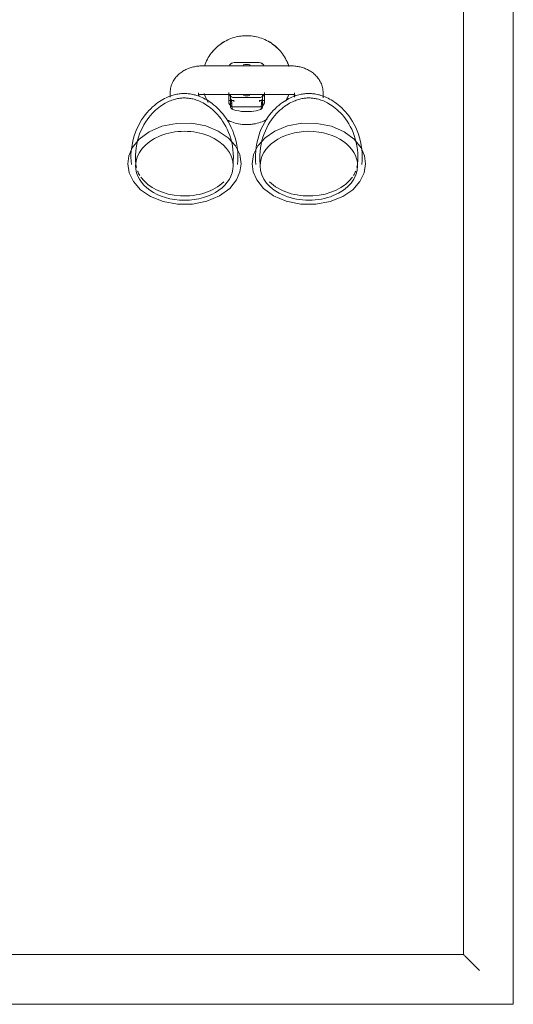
# Model space of a CAD drawing. Header units: millimetres. Extents: x -281 to 121694, y -16481 to 65128.
# Tile 104 of 256: x 15224 to 15502, y 31850 to 32404. Entities that reach past the tile are written whole.
import ezdxf

# ---------------------------------------------------------------- set-up
doc = ezdxf.new("R2010")
doc.units = ezdxf.units.MM
for name, color, linetype, lineweight in [('A--L$01A__Algemeen', 7, 'Continuous', 5), ('A--L74__VasteSanitaireVoorz', 1, 'Continuous', 5), ('A--L82__LosseGebruikersInvent', 1, 'Continuous', 5)]:
    doc.layers.add(name, color=color, linetype=linetype, lineweight=lineweight)

# ---------------------------------------------------------------- blocks, each defined once
blk = doc.blocks.new('NLRS_82_FU_UN_spoekbak links_gen_kad - spoelbak dxbxh 900x1200x957-V393-L_80_ 13')
at = {"layer": 'A--L$01A__Algemeen'}
for p, q in [((600, -577.32), (600, 322.68)), ((572, -549.32), (572, 294.68)), ((572, -549.32), (572, 294.68)), ((-572, -549.32), (572, -549.32)), ((0, -549.32), (572, -549.32)), ((579.27, -556.59), (573.73, -551.06)), ((-600, -577.32), (600, -577.32))]:
    blk.add_line(p, q, dxfattribs=at)
for points in [[(572, -549.32), (572.21, -549.54), (572.64, -549.96), (573.24, -550.57), (573.58, -550.9), (573.73, -551.06)], [(579.27, -556.59), (579.42, -556.75), (579.77, -557.09), (580.38, -557.71), (580.82, -558.14), (581.04, -558.36)]]:
    blk.add_open_spline(points, degree=3, dxfattribs=at)
at = {"layer": 'A--L74__VasteSanitaireVoorz'}
for p, q in [((475, -49.32), (425, -49.32)), ((457, -47.48), (443, -47.48)), ((407, -64.4), (407, -66.86)), ((423, -66.4), (423, -64.4)), ((425, -65.32), (475, -65.32)), ((440, -69.42), (440, -65.21)), ((440, -66.04), (440, -68.86)), ((441, -65.23), (441, -67.5)), ((459, -67.5), (459, -65.23)), ((460, -65.21), (460, -69.42)), ((460, -68.86), (460, -66.04)), ((477, -64.4), (477, -66.88)), ((493, -67.28), (493, -64.4)), ((440, -69.6), (440, -67.86)), ((440, -68.15), (440, -69.6)), ((440, -68.86), (443, -68.86)), ((441, -67.86), (441, -68.89)), ((441.43, -68.69), (442.95, -69.39)), ((443, -67.17), (457, -67.17)), ((457, -68.86), (460, -68.86)), ((457.05, -69.39), (458.57, -68.69)), ((459, -68.89), (459, -67.86)), ((460, -69.6), (460, -68.15)), ((457, -72.38), (443, -72.38))]:
    blk.add_line(p, q, dxfattribs=at)
at = {"layer": 'A--L74__VasteSanitaireVoorz', "flags": 128}
for points in [[(450, -32.32), (449, -32.34), (448, -32.4), (447.01, -32.5), (446.02, -32.64), (445.03, -32.82), (444.06, -33.04), (443.09, -33.3), (442.14, -33.59), (441.19, -33.93), (440.27, -34.3), (439.35, -34.71), (438.46, -35.15), (437.58, -35.63), (436.72, -36.14), (435.88, -36.69), (435.07, -37.27), (434.28, -37.88), (433.52, -38.53), (432.78, -39.2), (432.07, -39.91), (431.38, -40.64), (430.73, -41.4), (430.11, -42.18), (429.52, -42.99), (428.96, -43.82), (428.44, -44.67), (427.95, -45.54), (427.5, -46.43), (427.08, -47.34), (426.7, -48.27), (426.36, -49.2)], [(473.82, -49.72), (473.49, -48.77), (473.13, -47.84), (472.73, -46.92), (472.3, -46.02), (471.83, -45.14), (471.32, -44.27), (470.79, -43.43), (470.21, -42.61), (469.61, -41.81), (468.97, -41.04), (468.31, -40.3), (467.61, -39.58), (466.89, -38.89), (466.14, -38.23), (465.36, -37.6), (464.56, -37), (463.73, -36.43), (462.89, -35.9), (462.02, -35.4), (461.13, -34.94), (460.23, -34.51), (459.31, -34.12), (458.38, -33.77), (457.43, -33.45), (456.47, -33.17), (455.5, -32.94), (454.52, -32.74), (453.53, -32.57), (452.54, -32.45), (451.54, -32.37), (450.54, -32.33), (450, -32.32)], [(425, -49.32), (424.37, -49.33), (423.75, -49.36), (423.12, -49.4), (422.5, -49.47), (421.88, -49.55), (421.26, -49.64), (420.64, -49.76), (420.03, -49.89), (419.42, -50.05), (418.81, -50.22), (418.21, -50.41), (417.62, -50.62), (417.03, -50.84), (416.45, -51.09), (415.87, -51.36), (415.3, -51.64), (414.74, -51.95), (414.19, -52.28), (413.65, -52.63), (413.12, -53), (412.6, -53.39), (412.09, -53.81), (411.6, -54.25), (411.12, -54.71), (410.66, -55.2), (410.22, -55.71), (409.8, -56.24), (409.4, -56.8), (409.02, -57.38), (408.67, -57.98), (408.35, -58.6), (408.05, -59.25), (407.79, -59.92), (407.56, -60.6), (407.37, -61.3), (407.22, -62.01), (407.11, -62.73), (407.03, -63.46), (407, -64.2), (407, -64.4)], [(493, -64.4), (492.98, -63.66), (492.92, -62.93), (492.81, -62.2), (492.67, -61.49), (492.49, -60.79), (492.27, -60.1), (492.02, -59.43), (491.74, -58.78), (491.42, -58.14), (491.08, -57.54), (490.71, -56.95), (490.31, -56.39), (489.9, -55.85), (489.46, -55.33), (489, -54.84), (488.53, -54.37), (488.04, -53.93), (487.54, -53.5), (487.02, -53.11), (486.5, -52.73), (485.96, -52.37), (485.41, -52.04), (484.85, -51.73), (484.29, -51.43), (483.71, -51.16), (483.13, -50.91), (482.54, -50.68), (481.95, -50.46), (481.35, -50.27), (480.74, -50.09), (480.14, -49.93), (479.52, -49.79), (478.91, -49.67), (478.29, -49.57), (477.67, -49.49), (477.05, -49.42), (476.42, -49.37), (475.8, -49.34), (475.17, -49.32), (475, -49.32)], [(445.06, -100.65), (444.99, -98.4), (444.8, -96.16), (444.49, -93.96), (444.06, -91.81), (443.52, -89.72), (442.89, -87.71), (442.16, -85.78), (441.36, -83.94), (440.49, -82.2), (439.57, -80.57), (438.6, -79.04), (437.6, -77.61), (436.58, -76.29), (435.55, -75.07), (434.51, -73.95), (433.48, -72.92), (432.45, -71.99), (431.43, -71.14), (430.43, -70.36), (429.46, -69.66), (428.5, -69.03), (427.57, -68.47), (426.67, -67.96), (425.79, -67.51), (424.94, -67.1), (424.12, -66.74), (423.32, -66.43), (422.54, -66.15), (421.79, -65.9), (421.06, -65.69), (420.35, -65.51), (419.66, -65.35), (418.99, -65.22), (418.33, -65.11), (417.68, -65.02), (417.04, -64.95), (416.41, -64.9), (415.79, -64.87), (415.17, -64.86), (414.55, -64.86), (413.92, -64.88), (413.3, -64.92), (412.67, -64.98), (412.02, -65.06), (411.37, -65.16), (410.7, -65.28), (410.02, -65.42), (409.32, -65.59), (408.61, -65.79), (407.87, -66.01), (407.11, -66.27), (406.32, -66.57), (405.51, -66.9), (404.67, -67.28), (403.81, -67.71), (402.92, -68.19), (402, -68.72), (401.06, -69.31), (400.1, -69.98), (399.11, -70.71), (398.1, -71.52), (397.08, -72.41), (396.05, -73.39), (395.01, -74.46), (393.98, -75.62), (392.95, -76.89), (391.94, -78.25), (390.95, -79.73), (390, -81.31), (389.1, -82.99), (388.26, -84.77), (387.5, -86.65), (386.81, -88.62), (386.22, -90.67), (385.73, -92.79), (385.35, -94.97), (385.1, -97.19), (384.96, -99.43), (384.95, -100.65)], [(422.69, -65.84), (422.76, -65.8), (422.84, -65.76), (422.93, -65.72), (423.04, -65.67), (423.15, -65.63), (423.27, -65.59), (423.4, -65.55), (423.54, -65.51), (423.68, -65.47), (423.83, -65.44), (423.99, -65.41), (424.15, -65.38), (424.32, -65.36), (424.49, -65.35), (424.66, -65.33), (424.83, -65.33), (425, -65.32)], [(426.19, -64.93), (426.51, -65.88), (426.87, -66.81), (427.27, -67.73), (427.7, -68.63)], [(440, -64.21), (440, -66.92), (440, -68.95), (440, -69.42)], [(515.06, -100.65), (514.99, -98.4), (514.8, -96.16), (514.49, -93.96), (514.06, -91.81), (513.52, -89.72), (512.89, -87.71), (512.16, -85.78), (511.36, -83.94), (510.49, -82.2), (509.57, -80.57), (508.6, -79.04), (507.6, -77.61), (506.58, -76.29), (505.55, -75.07), (504.51, -73.95), (503.48, -72.92), (502.45, -71.99), (501.43, -71.14), (500.43, -70.36), (499.46, -69.66), (498.5, -69.03), (497.57, -68.47), (496.67, -67.96), (495.79, -67.51), (494.94, -67.1), (494.12, -66.74), (493.32, -66.43), (492.54, -66.15), (491.79, -65.9), (491.06, -65.69), (490.35, -65.51), (489.66, -65.35), (488.99, -65.22), (488.33, -65.11), (487.68, -65.02), (487.04, -64.95), (486.41, -64.9), (485.79, -64.87), (485.17, -64.86), (484.55, -64.86), (483.92, -64.88), (483.3, -64.92), (482.67, -64.98), (482.02, -65.06), (481.37, -65.16), (480.7, -65.28), (480.02, -65.42), (479.32, -65.59), (478.61, -65.79), (477.87, -66.01), (477.11, -66.27), (476.32, -66.57), (475.51, -66.9), (474.67, -67.28), (473.81, -67.71), (472.92, -68.19), (472, -68.72), (471.06, -69.31), (470.1, -69.98), (469.11, -70.71), (468.1, -71.52), (467.08, -72.41), (466.05, -73.39), (465.01, -74.46), (463.98, -75.62), (462.95, -76.89), (461.94, -78.25), (460.95, -79.73), (460, -81.31), (459.1, -82.99), (458.26, -84.77), (457.5, -86.65), (456.81, -88.62), (456.22, -90.67), (455.73, -92.79), (455.35, -94.97), (455.1, -97.19), (454.96, -99.43), (454.95, -100.65)], [(460, -69.42), (460, -67.6), (460, -65.09), (460, -64.21)], [(472.05, -69.11), (472.5, -68.22), (472.92, -67.31), (473.3, -66.38), (473.65, -65.44)], [(475, -65.32), (475.17, -65.33), (475.35, -65.33), (475.52, -65.35), (475.69, -65.36), (475.85, -65.38), (476.01, -65.41), (476.17, -65.44), (476.32, -65.47), (476.47, -65.51), (476.6, -65.55), (476.73, -65.59), (476.85, -65.63), (476.97, -65.67), (477.07, -65.72), (477.16, -65.76), (477.25, -65.8), (477.32, -65.84), (477.38, -65.88), (477.43, -65.91), (477.47, -65.94), (477.49, -65.96), (477.51, -65.97)], [(442.56, -100.65), (442.5, -98.54), (442.32, -96.44), (442.03, -94.38), (441.62, -92.37), (441.12, -90.41), (440.52, -88.52), (439.85, -86.72), (439.09, -85), (438.28, -83.38), (437.42, -81.85), (436.52, -80.42), (435.59, -79.09), (434.64, -77.86), (433.68, -76.73), (432.71, -75.69), (431.75, -74.74), (430.8, -73.87), (429.86, -73.08), (428.94, -72.37), (428.04, -71.72), (427.16, -71.14), (426.31, -70.63), (425.48, -70.16), (424.68, -69.75), (423.91, -69.38), (423.16, -69.05), (422.43, -68.77), (421.73, -68.51), (421.06, -68.29), (420.4, -68.1), (419.76, -67.94), (419.14, -67.8), (418.54, -67.68), (417.95, -67.58), (417.38, -67.5), (416.81, -67.44), (416.25, -67.4), (415.7, -67.37), (415.15, -67.36), (414.6, -67.36), (414.05, -67.38), (413.49, -67.42), (412.93, -67.47), (412.36, -67.54), (411.78, -67.62), (411.18, -67.73), (410.57, -67.86), (409.95, -68.01), (409.3, -68.19), (408.64, -68.39), (407.95, -68.63), (407.24, -68.89), (406.5, -69.2), (405.74, -69.54), (404.95, -69.93), (404.14, -70.37), (403.3, -70.86), (402.44, -71.4), (401.55, -72.01), (400.64, -72.69), (399.71, -73.43), (398.76, -74.26), (397.81, -75.16), (396.84, -76.16), (395.88, -77.24), (394.92, -78.42), (393.98, -79.69), (393.06, -81.07), (392.18, -82.54), (391.34, -84.11), (390.55, -85.78), (389.83, -87.54), (389.19, -89.38), (388.64, -91.3), (388.18, -93.29), (387.83, -95.33), (387.59, -97.4), (387.46, -99.51), (387.45, -100.65)], [(441, -67.5), (441, -72.1), (441, -69.57)], [(441.49, -70.87), (441.22, -70.48), (441.06, -70.03)], [(512.56, -100.65), (512.5, -98.54), (512.32, -96.44), (512.03, -94.38), (511.62, -92.37), (511.12, -90.41), (510.52, -88.52), (509.85, -86.72), (509.09, -85), (508.28, -83.38), (507.42, -81.85), (506.52, -80.42), (505.59, -79.09), (504.64, -77.86), (503.68, -76.73), (502.71, -75.69), (501.75, -74.74), (500.8, -73.87), (499.86, -73.08), (498.94, -72.37), (498.04, -71.72), (497.16, -71.14), (496.31, -70.63), (495.48, -70.16), (494.68, -69.75), (493.91, -69.38), (493.16, -69.05), (492.43, -68.77), (491.73, -68.51), (491.06, -68.29), (490.4, -68.1), (489.76, -67.94), (489.14, -67.8), (488.54, -67.68), (487.95, -67.58), (487.38, -67.5), (486.81, -67.44), (486.25, -67.4), (485.7, -67.37), (485.15, -67.36), (484.6, -67.36), (484.05, -67.38), (483.49, -67.42), (482.93, -67.47), (482.36, -67.54), (481.78, -67.62), (481.18, -67.73), (480.57, -67.86), (479.95, -68.01), (479.3, -68.19), (478.64, -68.39), (477.95, -68.63), (477.24, -68.89), (476.5, -69.2), (475.74, -69.54), (474.95, -69.93), (474.14, -70.37), (473.3, -70.86), (472.44, -71.4), (471.55, -72.01), (470.64, -72.69), (469.71, -73.43), (468.76, -74.26), (467.81, -75.16), (466.84, -76.16), (465.88, -77.24), (464.92, -78.42), (463.98, -79.69), (463.06, -81.07), (462.18, -82.54), (461.34, -84.11), (460.55, -85.78), (459.83, -87.54), (459.19, -89.38), (458.64, -91.3), (458.18, -93.29), (457.83, -95.33), (457.59, -97.4), (457.46, -99.51), (457.45, -100.65)], [(458.94, -70.03), (458.78, -70.48), (458.51, -70.87)], [(459, -69.57), (459, -72.1), (459, -67.5)], [(460, -66.92), (460, -68.95), (460, -69.6)], [(441, -72.19), (441.02, -72.47), (441.17, -72.93), (441.35, -73.23), (441.52, -73.44), (441.84, -73.68), (442.18, -73.84)], [(442.18, -73.84), (443.88, -74.32), (445.55, -74.68), (447.14, -74.91), (448.53, -75.04), (450.97, -75.06), (452.75, -74.93), (455.31, -74.51), (457.82, -73.84)], [(457.82, -73.84), (458.08, -73.73), (458.28, -73.6), (458.59, -73.32), (458.77, -73.06), (458.94, -72.62), (459, -72.19)], [(446.9, -104.38), (446.09, -99.24), (443.68, -94.32), (439.66, -89.8), (434.05, -85.95), (427.02, -83.11), (418.95, -81.6), (410.47, -81.65), (402.31, -83.31), (395.17, -86.38), (389.54, -90.53), (385.66, -95.35), (383.73, -99.85), (383.1, -104.38)], [(438.87, -79.71), (439.77, -80.13), (440.69, -80.53), (441.63, -80.88), (442.57, -81.2), (443.54, -81.47), (444.51, -81.71), (445.49, -81.91), (446.47, -82.07), (447.47, -82.2), (448.46, -82.28), (449.46, -82.32), (450, -82.32)], [(450, -82.32), (451, -82.3), (452, -82.24), (452.99, -82.14), (453.98, -82), (454.97, -81.83), (455.94, -81.61), (456.91, -81.35), (457.86, -81.05), (458.81, -80.72), (459.74, -80.35), (460.65, -79.94), (461.55, -79.5)], [(453.1, -104.38), (453.91, -99.24), (456.32, -94.32), (460.34, -89.8), (465.95, -85.95), (472.98, -83.11), (481.05, -81.6), (489.53, -81.65), (497.69, -83.31), (504.83, -86.38), (510.46, -90.53), (514.34, -95.35), (516.27, -99.85), (516.9, -104.38)], [(383.1, -104.38), (383.91, -109.53), (386.32, -114.45), (390.34, -118.97), (395.95, -122.81), (402.98, -125.66), (411.05, -127.17), (419.53, -127.11), (427.69, -125.46), (434.83, -122.38), (440.46, -118.24), (444.34, -113.41), (446.27, -108.92), (446.9, -104.38)], [(384.95, -100.65), (385.01, -102.9), (385.16, -104.81)], [(387.45, -100.65), (387.51, -102.76), (387.65, -104.55)], [(442.35, -104.55), (442.51, -102.45), (442.56, -100.65)], [(444.84, -104.81), (445.01, -102.57), (445.06, -100.65)], [(516.9, -104.38), (516.09, -109.53), (513.68, -114.45), (509.66, -118.97), (504.05, -122.81), (497.02, -125.66), (488.95, -127.17), (480.47, -127.11), (472.31, -125.46), (465.17, -122.38), (459.54, -118.24), (455.66, -113.41), (453.73, -108.92), (453.1, -104.38)], [(454.95, -100.65), (455.01, -102.9), (455.16, -104.81)], [(457.45, -100.65), (457.51, -102.76), (457.65, -104.55)], [(512.35, -104.55), (512.51, -102.45), (512.56, -100.65)], [(514.84, -104.81), (515.01, -102.57), (515.06, -100.65)]]:
    blk.add_lwpolyline(points, dxfattribs=at)
at = {"layer": 'A--L74__VasteSanitaireVoorz'}
for radius, start, end in [(25, 90, 100.9975), (25, 79.0025, 90), (25, 120.8363, 140.1448), (25, 39.8552, 59.1637), (25, 156.9419, 161.2092), (8.8, 90, 103.0233), (8.8, 76.9767, 90), (25, 18.7908, 30.1098), (25, 198.7908, 210.1098), (8.8, 258.8809, 270), (8.8, 270, 281.7841), (25, 336.9419, 341.2092), (25, 259.0025, 270), (25, 270, 280.9975)]:
    blk.add_arc((450, -57.32), radius, start, end, dxfattribs=at)
for centre, major_axis, ratio, start_param, end_param in [((443, -50.43), (-3, 0), 0.98425, 4.712389, 5.759587), ((443, -50.43), (3, 0), 0.98425, 1.832596, 2.617994), ((457, -50.43), (3, 0), 0.98425, 0.523599, 1.570796), ((457, -50.43), (3, 0), 0.98425, 0.523599, 1.308997), ((443, -64.21), (3, 0), 0.98425, 3.665191, 4.712389), ((457, -64.21), (3, 0), 0.98425, 4.712389, 5.759587), ((443, -67.49), (2, 0), 0.961631, 3.141768, 3.811137), ((457, -67.49), (2, 0), 0.961631, 5.613641, 6.28301), ((415, -105.52), (27.43, 0), 0.707107, 0, 3.141593), ((485, -105.52), (-27.43, 0), 0.707107, 3.141593, 6.283185), ((415, -103.11), (27.43, 0), 0.707107, 3.228433, 3.312917), ((485, -103.11), (27.43, 0), 0.707107, 6.111861, 6.196345), ((415, -105.52), (27.43, 0), 0.707107, 3.141593, 6.283185), ((415, -103.11), (27.43, 0), 0.707107, 3.425235, 3.56242), ((485, -105.52), (-27.43, 0), 0.707107, 0, 3.141593), ((485, -103.11), (27.43, 0), 0.707107, 5.862358, 5.999543), ((415, -103.11), (27.43, 0), 0.707107, 3.609518, 5.654867), ((485, -103.11), (27.43, 0), 0.707107, 3.769911, 5.81526)]:
    blk.add_ellipse(centre, major_axis=major_axis, ratio=ratio, start_param=start_param, end_param=end_param, dxfattribs=at)
for points, knots in [([(443, -72.38), (442.54, -72.38), (441.88, -72.23), (441.11, -71.75), (440.55, -71.2), (440.11, -70.41), (440, -69.76), (440, -69.42)], [0, 0, 0, 0, 0.285714, 0.428571, 0.571429, 0.785714, 1, 1, 1, 1]), ([(440, -69.6), (440, -70.05), (440.15, -70.72), (440.63, -71.49), (441.11, -71.97), (441.5, -72.21), (441.7, -72.31)], [0, 0, 0, 0, 0.2857143, 0.4285714, 0.5714286, 0.7142857, 0.7142857, 0.7142857, 0.7142857]), ([(460, -69.42), (460, -69.87), (459.85, -70.52), (459.37, -71.28), (458.81, -71.83), (458.01, -72.27), (457.34, -72.38), (457, -72.38)], [0, 0, 0, 0, 0.285714, 0.428571, 0.571429, 0.785714, 1, 1, 1, 1]), ([(458.3, -72.31), (458.51, -72.21), (458.89, -71.97), (459.45, -71.41), (459.89, -70.6), (460, -69.94), (460, -69.6)], [0.2857143, 0.2857143, 0.2857143, 0.2857143, 0.4285714, 0.5714286, 0.7857143, 1, 1, 1, 1])]:
    blk.add_open_spline(points, degree=3, knots=knots, dxfattribs=at)
for points in [[(441.43, -68.69), (441.65, -71.57), (441.86, -73.24), (442.07, -73.71)], [(457.93, -73.71), (458.14, -73.24), (458.36, -71.57), (458.57, -68.69)]]:
    blk.add_open_spline(points, degree=3, dxfattribs=at)

msp = doc.modelspace()

# ---------------------------------------------------------------- block references
at = {"layer": 'A--L82__LosseGebruikersInvent'}
msp.add_blockref('NLRS_82_FU_UN_spoekbak links_gen_kad - spoelbak dxbxh 900x1200x957-V393-L_80_ 13', (14901.75, 32427.32), dxfattribs=at)

doc.saveas('drawing.dxf')
